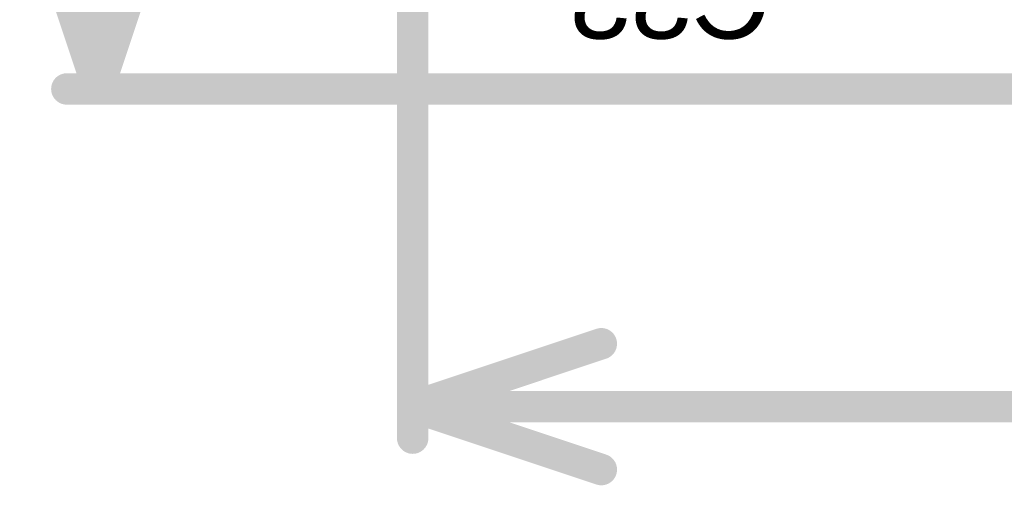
# Model space of a CAD drawing. Header units: inches. Extents: x -0.5 to 15.2, y -1.3 to 8.2.
# Tile 3 of 256: x -0.125 to 0.188, y -0.126 to 0.022. Entities that reach past the tile are written whole.
import ezdxf

# ---------------------------------------------------------------- set-up
doc = ezdxf.new("R2010")
doc.units = ezdxf.units.IN
doc.header["$MEASUREMENT"] = 0
for name, color, linetype in [('Bottom Overlay', 54, 'Continuous'), ('M1 Board Outline', 6, 'Continuous'), ('M2 Board Dimensions', 216, 'Continuous')]:
    doc.layers.add(name, color=color, linetype=linetype)
doc.styles.add('Arial', font='txt', dxfattribs={"height": 0.2})

msp = doc.modelspace()

# ---------------------------------------------------------------- linework, layer by layer
at = {"layer": 'M1 Board Outline'}
for points in [[(0, 0, 0.01, 0.01, 0), (0, 3.307, 0.01, 0.01, 0)], [(0, 0, 0.01, 0.01, 0), (4.40945, 0, 0.01, 0.01, 0)]]:
    msp.add_lwpolyline(points, format="xyseb", dxfattribs=at)
msp.add_lwpolyline([(-0.0025, 0, 0.005, 0.005, 1), (0.0025, 0, 0.005, 0.005, 1)], format="xyseb", close=True, dxfattribs=at)
msp.add_lwpolyline([(-0.0025, 0, 0.005, 0.005, 1), (0.0025, 0, 0.005, 0.005, 1)], format="xyseb", close=True, dxfattribs=at)
at = {"layer": 'M2 Board Dimensions'}
for points in [[(-0.1, 0, 0.01, 0.01, 0), (-0.1, 1.42656, 0.01, 0.01, 0)], [(-0.12, 0.06, 0.01, 0.01, 0), (-0.1, 0, 0.01, 0.01, 0)], [(-0.1, 0, 0.01, 0.01, 0), (-0.08, 0.06, 0.01, 0.01, 0)], [(-0.11, 0, 0.01, 0.01, 0), (0, 0, 0.01, 0.01, 0)], [(0, -0.111, 0.01, 0.01, 0), (0, 0, 0.01, 0.01, 0)], [(0, -0.101, 0.01, 0.01, 0), (0.06, -0.081, 0.01, 0.01, 0)], [(0, -0.101, 0.01, 0.01, 0), (0.06, -0.121, 0.01, 0.01, 0)], [(0, -0.101, 0.01, 0.01, 0), (1.95779, -0.101, 0.01, 0.01, 0)]]:
    msp.add_lwpolyline(points, format="xyseb", dxfattribs=at)
for points in [[(-0.1125, 0, 0.005, 0.005, 1), (-0.1075, 0, 0.005, 0.005, 1)], [(-0.1025, 0, 0.005, 0.005, 1), (-0.0975, 0, 0.005, 0.005, 1)], [(-0.1025, 0, 0.005, 0.005, 1), (-0.0975, 0, 0.005, 0.005, 1)], [(-0.1025, 0, 0.005, 0.005, 1), (-0.0975, 0, 0.005, 0.005, 1)], [(-0.0025, 0, 0.005, 0.005, 1), (0.0025, 0, 0.005, 0.005, 1)], [(-0.0025, 0, 0.005, 0.005, 1), (0.0025, 0, 0.005, 0.005, 1)], [(0.0575, -0.081, 0.005, 0.005, 1), (0.0625, -0.081, 0.005, 0.005, 1)], [(-0.0025, -0.101, 0.005, 0.005, 1), (0.0025, -0.101, 0.005, 0.005, 1)], [(-0.0025, -0.101, 0.005, 0.005, 1), (0.0025, -0.101, 0.005, 0.005, 1)], [(-0.0025, -0.101, 0.005, 0.005, 1), (0.0025, -0.101, 0.005, 0.005, 1)], [(-0.0025, -0.111, 0.005, 0.005, 1), (0.0025, -0.111, 0.005, 0.005, 1)], [(0.0575, -0.121, 0.005, 0.005, 1), (0.0625, -0.121, 0.005, 0.005, 1)]]:
    msp.add_lwpolyline(points, format="xyseb", close=True, dxfattribs=at)

# ---------------------------------------------------------------- texts
at = {"layer": 'Bottom Overlay', "style": 'Arial', "text_generation_flag": 2}
msp.add_text('C33', height=0.025, dxfattribs=at).set_placement((0.114, 0.016))

doc.saveas('drawing.dxf')
